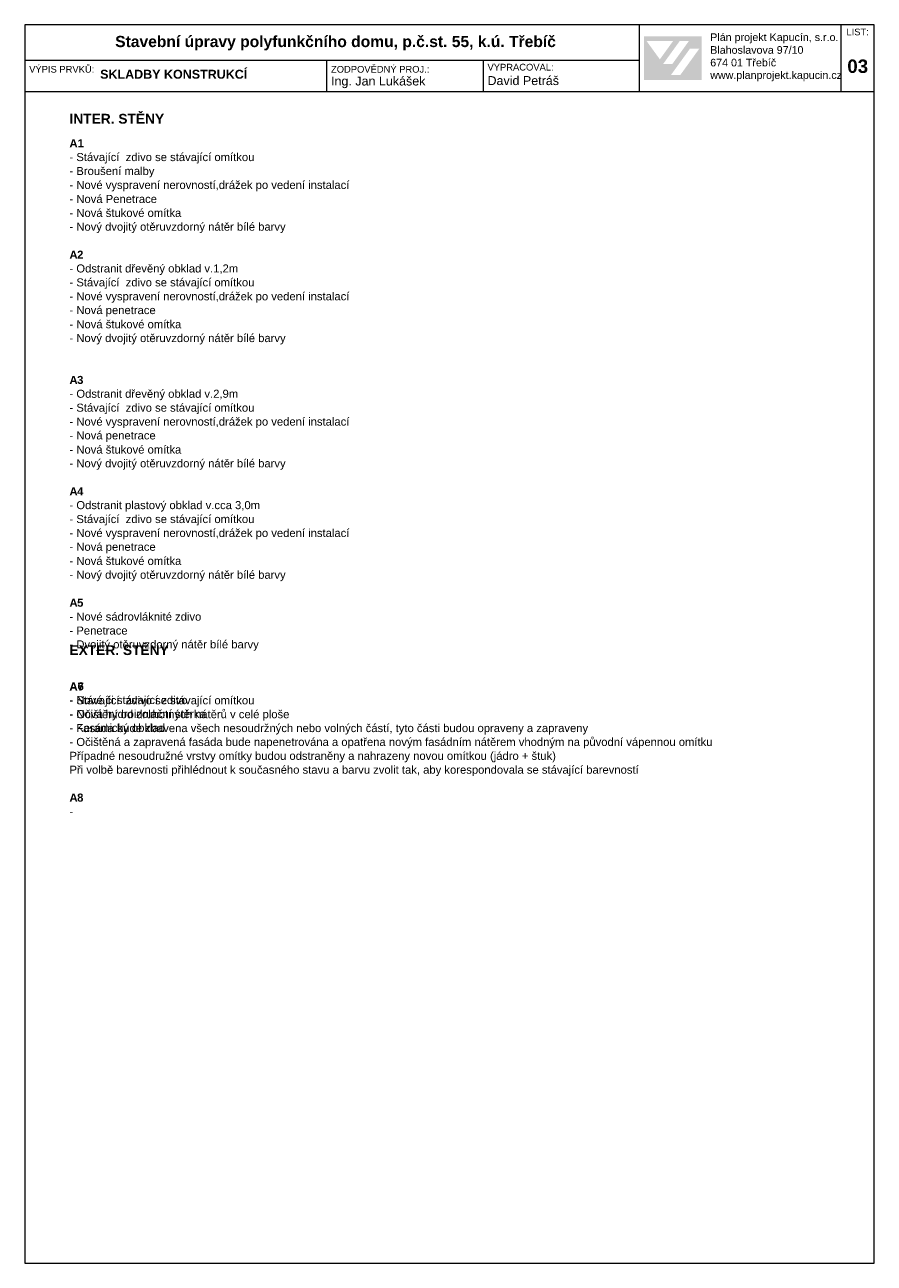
# Model space of a CAD drawing. Header units: millimetres. Extents: x 15381 to 191117, y -190522 to 367005.
# Tile 77 of 79: x 109117 to 128117, y 336357 to 364057. Entities that reach past the tile are written whole.
import ezdxf

# ---------------------------------------------------------------- set-up
doc = ezdxf.new("R2010")
doc.units = ezdxf.units.MM
doc.header["$MEASUREMENT"] = 0
doc.styles.add('GENEROVANÝ_STYL_1', font='txt')
doc.styles.add('GENEROVANÝ_STYL_2', font='txt')

msp = doc.modelspace()

# ---------------------------------------------------------------- hatches: boundary and pattern name
at = {"linetype": 'Continuous', "lineweight": 13}
h = msp.add_hatch(color=7, dxfattribs=at)
h.paths.add_polyline_path([(122965.1, 362825), (124255.5, 362825), (124255.5, 363798.6), (122965.1, 363798.6)])
h.paths.add_polyline_path([(123024.4, 363695.5), (123619.5, 363694.5), (123322.2, 363283.3)], flags=0)
h.paths.add_polyline_path([(123394.9, 363178.6), (123768.7, 363696.1), (123974.3, 363696.1), (123600.4, 363177.6)], flags=0)
h.paths.add_polyline_path([(123781.2, 362934.9), (123571.6, 362934.9), (123994.1, 363520.4), (124203.6, 363520.4)], flags=0)

# ---------------------------------------------------------------- linework, layer by layer
at = {"color": 7, "linetype": 'Continuous', "lineweight": 20}
for p, q in [((128117.4, 364057), (109117.4, 364057)), ((109117.4, 364057), (109117.4, 336357)), ((122867.4, 362557), (122867.4, 364057)), ((127367.4, 364057), (127367.4, 362557)), ((128117.4, 336357), (128117.4, 364057)), ((122867.4, 363257), (109117.4, 363257)), ((115867.4, 363257), (115867.4, 362557)), ((119367.4, 363257), (119367.4, 362557)), ((128117.4, 362557), (109117.4, 362557)), ((109117.4, 336357), (128117.4, 336357))]:
    msp.add_line(p, q, dxfattribs=at)

# ---------------------------------------------------------------- texts
at = {"color": 7, "linetype": 'Continuous', "lineweight": 20, "attachment_point": 7}
for s, insert, char_height, style in [('\\A1;{\\pql;\\fArial|b1|i0|c238|p38;Stavební úpravy polyfunkčního domu, p.č.st. 55, k.ú. Třebíč}', (111139.9, 363482.6), 250, 'GENEROVANÝ_STYL_2'), ('\\A1;{\\pql;\\fArial|b0|i0|c238|p38;Plán projekt Kapucín, s.r.o.}', (124449.6, 363641.6), 171, 'GENEROVANÝ_STYL_1'), ('\\A1;{\\pql;\\fArial|b0|i0|c238|p38;LIST:}', (127495.5, 363819), 150, 'GENEROVANÝ_STYL_1'), ('\\A1;{\\pql;\\fArial|b0|i0|c238|p38;Blahoslavova 97/10}', (124449.6, 363405.7), 171, 'GENEROVANÝ_STYL_1'), ('\\A1;{\\pql;\\fArial|b0|i0|c238|p38;VÝPIS PRVKŮ:}', (109216.5, 362984.3), 150, 'GENEROVANÝ_STYL_1'), ('\\A1;{\\pql;\\fArial|b0|i0|c238|p38;ZODPOVĚDNÝ PROJ.:}', (115967.4, 362984.3), 150, 'GENEROVANÝ_STYL_1'), ('\\A1;{\\pql;\\fArial|b0|i0|c238|p38;VYPRACOVAL:}', (119467.4, 363031.7), 150, 'GENEROVANÝ_STYL_1'), ('\\A1;{\\pql;\\fArial|b0|i0|c238|p38;674 01 Třebíč}', (124449.6, 363123.3), 171, 'GENEROVANÝ_STYL_1'), ('\\A1;{\\pql;\\fArial|b1|i0|c238|p38;03}', (127514.7, 362974.9), 300, 'GENEROVANÝ_STYL_2'), ('\\A1;{\\pql;\\fArial|b1|i0|c238|p38;SKLADBY KONSTRUKCÍ}', (110803.3, 362848.1), 200, 'GENEROVANÝ_STYL_2'), ('\\A1;{\\pql;\\fArial|b0|i0|c238|p38;Ing. Jan Lukášek}', (115967.4, 362638.8), 200, 'GENEROVANÝ_STYL_1'), ('\\A1;{\\pql;\\fArial|b0|i0|c238|p38;David Petráš}', (119467.4, 362705.5), 200, 'GENEROVANÝ_STYL_1'), ('\\A1;{\\pql;\\fArial|b0|i0|c238|p38;www.planprojekt.kapucin.cz}', (124449.6, 362794.4), 171, 'GENEROVANÝ_STYL_1'), ('\\A1;{\\pql;\\fArial|b1|i0|c238|p38;INTER. STĚNY}', (110117.4, 361841.9), 220, 'GENEROVANÝ_STYL_2'), ('\\A1;{\\pql;\\fArial|b1|i0|c238|p38;A1}', (110117.4, 361316.8), 180, 'GENEROVANÝ_STYL_2'), ('\\A1;{\\pql;\\fArial|b0|i0|c238|p38;- Stávající  zdivo se stávající omítkou}', (110117.4, 360953.6), 180, 'GENEROVANÝ_STYL_1'), ('\\A1;{\\pql;\\fArial|b0|i0|c238|p38;- Broušení malby}', (110117.4, 360642.2), 180, 'GENEROVANÝ_STYL_1'), ('\\A1;{\\pql;\\fArial|b0|i0|c238|p38;- Nové vyspravení nerovností,drážek po vedení instalací}', (110117.4, 360330.8), 180, 'GENEROVANÝ_STYL_1'), ('\\A1;{\\pql;\\fArial|b0|i0|c238|p38;- Nová Penetrace}', (110117.4, 360068.4), 180, 'GENEROVANÝ_STYL_1'), ('\\A1;{\\pql;\\fArial|b0|i0|c238|p38;- Nová štukové omítka}', (110117.4, 359757), 180, 'GENEROVANÝ_STYL_1'), ('\\A1;{\\pql;\\fArial|b0|i0|c238|p38;- Nový dvojitý otěruvzdorný nátěr bílé barvy}', (110117.4, 359396.6), 180, 'GENEROVANÝ_STYL_1'), ('\\A1;{\\pql;\\fArial|b1|i0|c238|p38;A}', (110117.4, 358825.7), 180, 'GENEROVANÝ_STYL_2'), ('\\A1;{\\pql;\\fArial|b1|i0|c238|p38;2}', (110288.6, 358825.7), 180, 'GENEROVANÝ_STYL_2'), ('\\A1;{\\pql;\\fArial|b1|i0|c238|p38;^I}', (110425.2, 358825.7), 180, 'GENEROVANÝ_STYL_2'), ('\\A1;{\\pql;\\fArial|b0|i0|c238|p38;- Odstranit dřevěný obklad v.1,2m}', (110117.4, 358462.5), 180, 'GENEROVANÝ_STYL_1'), ('\\A1;{\\pql;\\fArial|b0|i0|c238|p38;- Stávající  zdivo se stávající omítkou}', (110117.4, 358151.1), 180, 'GENEROVANÝ_STYL_1'), ('\\A1;{\\pql;\\fArial|b0|i0|c238|p38;- Nové vyspravení nerovností,drážek po vedení instalací}', (110117.4, 357839.7), 180, 'GENEROVANÝ_STYL_1'), ('\\A1;{\\pql;\\fArial|b0|i0|c238|p38;- Nová penetrace}', (110117.4, 357531.2), 180, 'GENEROVANÝ_STYL_1'), ('\\A1;{\\pql;\\fArial|b0|i0|c238|p38;- Nová štukové omítka}', (110117.4, 357265.9), 180, 'GENEROVANÝ_STYL_1'), ('\\A1;{\\pql;\\fArial|b0|i0|c238|p38;- Nový dvojitý otěruvzdorný nátěr bílé barvy}', (110117.4, 356905.5), 180, 'GENEROVANÝ_STYL_1'), ('\\A1;{\\pql;\\fArial|b1|i0|c238|p38;A}', (110117.4, 356023.2), 180, 'GENEROVANÝ_STYL_2'), ('\\A1;{\\pql;\\fArial|b1|i0|c238|p38;3}', (110288.6, 356020.3), 180, 'GENEROVANÝ_STYL_2'), ('\\A1;{\\pql;\\fArial|b1|i0|c238|p38;^I}', (110425.2, 356023.2), 180, 'GENEROVANÝ_STYL_2'), ('\\A1;{\\pql;\\fArial|b0|i0|c238|p38;- Odstranit dřevěný obklad v.2,9m}', (110117.4, 355660), 180, 'GENEROVANÝ_STYL_1'), ('\\A1;{\\pql;\\fArial|b0|i0|c238|p38;- Stávající  zdivo se stávající omítkou}', (110117.4, 355348.6), 180, 'GENEROVANÝ_STYL_1'), ('\\A1;{\\pql;\\fArial|b0|i0|c238|p38;- Nové vyspravení nerovností,drážek po vedení instalací}', (110117.4, 355037.2), 180, 'GENEROVANÝ_STYL_1'), ('\\A1;{\\pql;\\fArial|b0|i0|c238|p38;- Nová penetrace}', (110117.4, 354728.7), 180, 'GENEROVANÝ_STYL_1'), ('\\A1;{\\pql;\\fArial|b0|i0|c238|p38;- Nová štukové omítka}', (110117.4, 354463.4), 180, 'GENEROVANÝ_STYL_1'), ('\\A1;{\\pql;\\fArial|b0|i0|c238|p38;- Nový dvojitý otěruvzdorný nátěr bílé barvy}', (110117.4, 354103.1), 180, 'GENEROVANÝ_STYL_1'), ('\\A1;{\\pql;\\fArial|b1|i0|c238|p38;A}', (110117.4, 353532.1), 180, 'GENEROVANÝ_STYL_2'), ('\\A1;{\\pql;\\fArial|b1|i0|c238|p38;4}', (110288.6, 353532.1), 180, 'GENEROVANÝ_STYL_2'), ('\\A1;{\\pql;\\fArial|b1|i0|c238|p38;^I}', (110425.2, 353532.1), 180, 'GENEROVANÝ_STYL_2'), ('\\A1;{\\pql;\\fArial|b0|i0|c238|p38;- Odstranit plastový obklad v.cca 3,0m}', (110117.4, 353168.9), 180, 'GENEROVANÝ_STYL_1'), ('\\A1;{\\pql;\\fArial|b0|i0|c238|p38;- Stávající  zdivo se stávající omítkou}', (110117.4, 352857.5), 180, 'GENEROVANÝ_STYL_1'), ('\\A1;{\\pql;\\fArial|b0|i0|c238|p38;- Nové vyspravení nerovností,drážek po vedení instalací}', (110117.4, 352546.1), 180, 'GENEROVANÝ_STYL_1'), ('\\A1;{\\pql;\\fArial|b0|i0|c238|p38;- Nová penetrace}', (110117.4, 352237.6), 180, 'GENEROVANÝ_STYL_1'), ('\\A1;{\\pql;\\fArial|b0|i0|c238|p38;- Nová štukové omítka}', (110117.4, 351972.3), 180, 'GENEROVANÝ_STYL_1'), ('\\A1;{\\pql;\\fArial|b0|i0|c238|p38;- Nový dvojitý otěruvzdorný nátěr bílé barvy}', (110117.4, 351612), 180, 'GENEROVANÝ_STYL_1'), ('\\A1;{\\pql;\\fArial|b1|i0|c238|p38;A}', (110117.4, 351041), 180, 'GENEROVANÝ_STYL_2'), ('\\A1;{\\pql;\\fArial|b1|i0|c238|p38;5}', (110288.6, 351038.1), 180, 'GENEROVANÝ_STYL_2'), ('\\A1;{\\pql;\\fArial|b1|i0|c238|p38;^I}', (110425.2, 351041), 180, 'GENEROVANÝ_STYL_2'), ('\\A1;{\\pql;\\fArial|b0|i0|c238|p38;- Nové sádrovláknité zdivo}', (110117.4, 350726.8), 180, 'GENEROVANÝ_STYL_1'), ('\\A1;{\\pql;\\fArial|b0|i0|c238|p38;- Penetrace}', (110117.4, 350415.4), 180, 'GENEROVANÝ_STYL_1'), ('\\A1;{\\pql;\\fArial|b0|i0|c238|p38;- Dvojitý otěruvzdorný nátěr bílé barvy}', (110117.4, 350055), 180, 'GENEROVANÝ_STYL_1'), ('\\A1;{\\pql;\\fArial|b1|i0|c238|p38;EXTER. STĚNY}', (110117.4, 349957.1), 220, 'GENEROVANÝ_STYL_2'), ('\\A1;{\\pql;\\fArial|b1|i0|c238|p38;A6}', (110117.4, 349169.7), 180, 'GENEROVANÝ_STYL_2'), ('\\A1;{\\pql;\\fArial|b1|i0|c238|p38;A7}', (110117.4, 349165.2), 180, 'GENEROVANÝ_STYL_2'), ('\\A1;{\\pql;\\fArial|b0|i0|c238|p38;- Nové či stávající zdivo}', (110117.4, 348809.5), 180, 'GENEROVANÝ_STYL_1'), ('\\A1;{\\pql;\\fArial|b0|i0|c238|p38;- Stávající  zdivo se stávající omítkou}', (110117.4, 348803), 180, 'GENEROVANÝ_STYL_1'), ('\\A1;{\\pql;\\fArial|b0|i0|c238|p38;- Nová hydroizolační stěrka}', (110117.4, 348498.1), 180, 'GENEROVANÝ_STYL_1'), ('\\A1;{\\pql;\\fArial|b0|i0|c238|p38;- Očištění od druhotných nátěrů v celé ploše}', (110117.4, 348492.7), 180, 'GENEROVANÝ_STYL_1'), ('\\A1;{\\pql;\\fArial|b0|i0|c238|p38;- Keramický obklad}', (110117.4, 348186.7), 180, 'GENEROVANÝ_STYL_1'), ('\\A1;{\\pql;\\fArial|b0|i0|c238|p38;- Fasáda bude zbavena všech nesoudržných nebo volných částí, tyto části budou opraveny a zapraveny}', (110117.4, 348182.3), 180, 'GENEROVANÝ_STYL_1'), ('\\A1;{\\pql;\\fArial|b0|i0|c238|p38;- Očištěná a zapravená fasáda bude napenetrována a opatřena novým fasádním nátěrem vhodným na původní vápennou omítku}', (110117.4, 347872), 180, 'GENEROVANÝ_STYL_1'), ('\\A1;{\\pql;\\fArial|b0|i0|c238|p38;Případné nesoudružné vrstvy omítky budou odstraněny a nahrazeny novou omítkou (jádro + štuk)}', (110117.4, 347561.5), 180, 'GENEROVANÝ_STYL_1'), ('\\A1;{\\pql;\\fArial|b0|i0|c238|p38;Při volbě barevnosti přihlédnout k současného stavu a barvu zvolit tak, aby korespondovala se stávající barevností}', (110117.4, 347251.3), 180, 'GENEROVANÝ_STYL_1'), ('\\A1;{\\pql;\\fArial|b1|i0|c238|p38;A}', (110117.4, 346682.5), 180, 'GENEROVANÝ_STYL_2'), ('\\A1;{\\pql;\\fArial|b1|i0|c238|p38;8}', (110288.6, 346679.4), 180, 'GENEROVANÝ_STYL_2'), ('\\A1;{\\pql;\\fArial|b1|i0|c238|p38;^I}', (110425.2, 346682.5), 180, 'GENEROVANÝ_STYL_2'), ('\\A1;{\\pql;\\fArial|b0|i0|c238|p38;-}', (110117.4, 346372.2), 180, 'GENEROVANÝ_STYL_1')]:
    msp.add_mtext(s, dxfattribs=dict(at, insert=insert, char_height=char_height, style=style))

doc.saveas('drawing.dxf')
